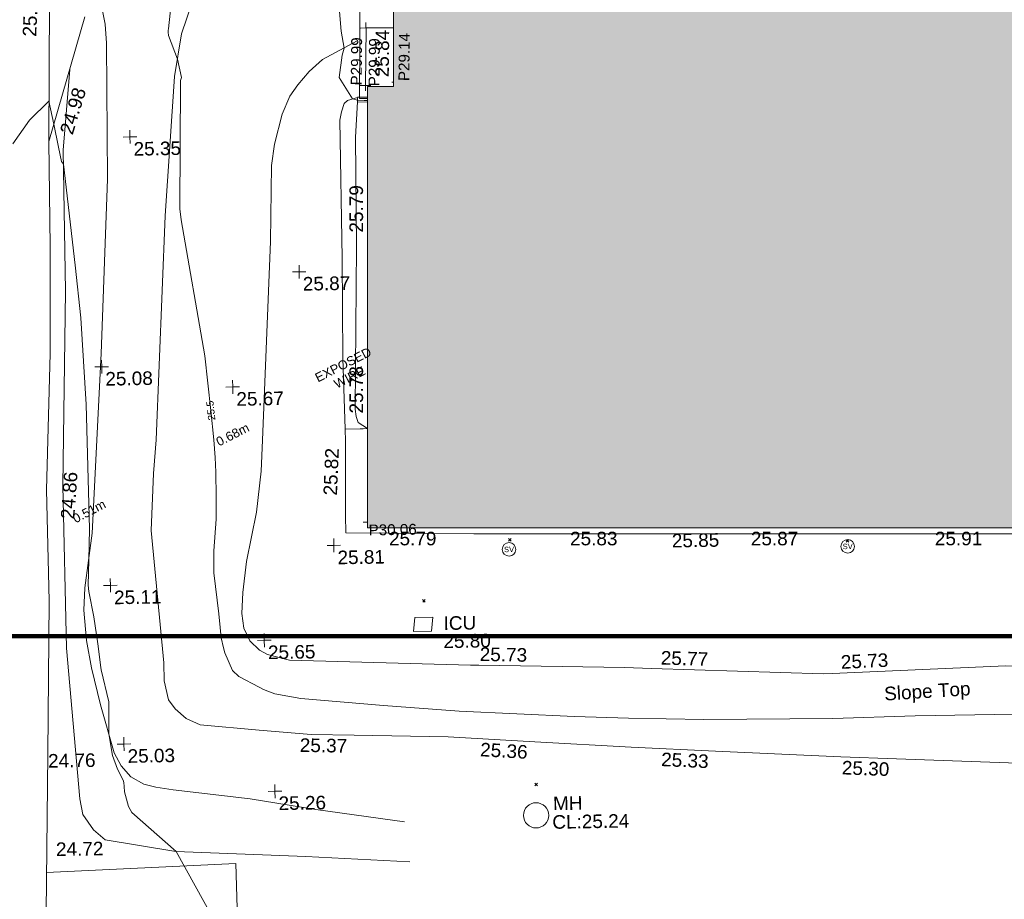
# Model space of a CAD drawing. Header units: millimetres. Extents: x -287732 to 520720, y -88450 to 287754.
# Tile 56 of 256: x -210665 to -183460, y 38364 to 62672. Entities that reach past the tile are written whole.
import ezdxf

# ---------------------------------------------------------------- set-up
doc = ezdxf.new("R2010")
doc.units = ezdxf.units.MM
doc.linetypes.add('IMPORT-UG_ELEC_LV_QLB2 _2_', pattern=[2700, 1500, -300, 0, -250, 150, -300, 0, -200])
doc.linetypes.add('IMPORT-UG_ELEC_STREET LIGHTING_QLB2 _2_', pattern=[2700, 1500, -300, 0, -250, 150, -300, 0, -200])
for name, color, linetype, lineweight, true_color in [('00_TOPO_LEVEL_SPOT', 7, 'Continuous', 9, 0x666666), ('00_TOPO_RAILING', 7, 'Continuous', 9, 0x3f7f4f), ('00_TOPO_SERV_IC', 5, 'Continuous', 9, 0x0000ff), ('00_TOPO_SERV_MH', 7, 'Continuous', 9, 0x666666), ('00_TOPO_SERV_STOP_VALVE', 7, 'Continuous', 9, 0x666666), ('00_TOPO_WALL', 7, 'Continuous', 9, 0x7c00a5), ('00_UAV_BUILDING_OUTLINE', 5, 'Continuous', 9, 0x0000ff), ('00_UAV_FORM_LINES', 7, 'Continuous', 9, 0x666666), ('00_UAV_SLOPE_BOTTOM', 30, 'Continuous', 9, 0xff7f00), ('00_UAV_SLOPE_TOP', 40, 'Continuous', 9, 0xffbf00), ('01_DTM_CONTOUR_MJR', 7, 'Continuous', 9, 0x7f3f00), ('01_DTM_CONTOUR_MNR', 7, 'Continuous', 9, 0xa5a552), ('01_DTM_CONTOUR_MNR_LABELS', 7, 'Continuous', 9, 0xa5a552), ('12333-PUM-2D-U-0001-C01 - Rev2_REVIT IMPORT_dwg', 7, 'Continuous', 9, 0x767676), ('A_RHA_Line', 7, 'Continuous', 9, 0x00a600), ('PUM-ELECTRIC-LV-QLB2', 1, 'IMPORT-UG_ELEC_LV_QLB2 _2_', 9, 0xff0000)]:
    doc.layers.add(name, color=color, linetype=linetype, lineweight=lineweight, true_color=true_color)
for name, color, linetype, lineweight in [('00_TOPO_ROAD_EDGE', 7, 'Continuous', 9), ('00_TOPO_SURFACE', 7, 'Continuous', 9), ('A_RHA_Detail', 7, 'Continuous', 9), ('GEN-TEXT', 7, 'Continuous', 9), ('PARAPET', 7, 'Continuous', 9), ('PARAPET_LVL', 7, 'Continuous', 9)]:
    doc.layers.add(name, color=color, linetype=linetype, lineweight=lineweight)
doc.styles.add('Arial_1', font='arial.ttf', dxfattribs={"height": 250})
doc.styles.add('Arial_3', font='arial.ttf', dxfattribs={"height": 300})
doc.styles.add('Swis721 Lt BT', font='swissl.ttf', dxfattribs={"height": 400})
doc.styles.add('Swis721 Lt BT_1', font='swissl.ttf', dxfattribs={"height": 200})
doc.styles.add('Swis721 Lt BT_2', font='swissl.ttf', dxfattribs={"height": 375})

# ---------------------------------------------------------------- blocks, each defined once
blk = doc.blocks.new('12333-PUM-2D-U-0001-C01 - Rev2_REVIT IMPORT_dwg_MSL_Sluice_Valve_SYM-2077186-Site Location Plan Proposed')
at = {"layer": '00_TOPO_SERV_STOP_VALVE', "color": 254, "true_color": 0xcccccc}
blk.add_circle((0, 0), 500, dxfattribs=at)
at = {"layer": '00_TOPO_SERV_STOP_VALVE', "insert": (0, 199), "char_height": 400, "width": 785.11, "attachment_point": 2, "line_spacing_factor": 1.005062, "style": 'Swis721 Lt BT'}
blk.add_mtext('SV', dxfattribs=at)
blk = doc.blocks.new('12333-PUM-2D-U-0001-C01 - Rev2_REVIT IMPORT_dwg_MM-2077200-Site Location Plan Proposed')
at = {"layer": '00_TOPO_LEVEL_SPOT', "color": 254, "true_color": 0xcccccc, "flags": 128}
for points in [[(0, -500), (0, 0), (-500, 0)], [(500, 0), (0, 0), (0, 500)]]:
    blk.add_lwpolyline(points, dxfattribs=at)
blk = doc.blocks.new('12333-PUM-2D-U-0001-C01 - Rev2_REVIT IMPORT_dwg_MGS62954_T2_Galway_ITM_3d_Rev1-2077680-Site Location Plan Proposed')
at = {"layer": '00_TOPO_RAILING', "color": 254, "true_color": 0xcccccc, "flags": 128}
blk.add_lwpolyline([(533701912, 725626085), (533701912, 725626057), (533701909, 725625932), (533701875, 725624276), (533701808, 725621085), (533701767, 725619421), (533701989, 725619418)], dxfattribs=at)
at = {"layer": '00_TOPO_ROAD_EDGE', "color": 254, "true_color": 0xcccccc, "flags": 128}
blk.add_lwpolyline([(533694225, 725621808), (533693168, 725618384), (533693153, 725615480), (533693098, 725612523), (533692936, 725608756), (533692958, 725605691), (533692848, 725601459), (533692724, 725597087), (533692751, 725593737), (533692655, 725590557), (533692610, 725587266), (533692502, 725583469), (533692438, 725579837), (533692358, 725575708), (533692253, 725570773), (533692151, 725567187), (533692111, 725563786), (533692044, 725559131), (533691967, 725556092), (533691943, 725551251), (533691846, 725547465), (533691742, 725541932), (533691659, 725538147), (533691539, 725536410)], dxfattribs=at)
at = {"layer": '00_TOPO_SERV_IC', "color": 254, "true_color": 0xcccccc}
for p, q in [((533703009, 725604670), (533703047, 725605051)), ((533703543, 725605051), (533703047, 725605051)), ((533703505, 725604670), (533703543, 725605051)), ((533703009, 725604670), (533703505, 725604670))]:
    blk.add_line(p, q, dxfattribs=at)
at = {"layer": '00_TOPO_SERV_MH', "color": 254, "true_color": 0xcccccc}
blk.add_circle((533706303, 725599527), 349, dxfattribs=at)
at = {"layer": '00_TOPO_SURFACE', "color": 254, "true_color": 0xcccccc, "flags": 128}
for points in [[(533693168, 725618384), (533693250, 725622310)], [(533692755, 725598181), (533697987, 725598338), (533698068, 725591524), (533697737, 725583034), (533697720, 725578526), (533697312, 725570205), (533697228, 725563365), (533697242, 725557555), (533697051, 725551686), (533696925, 725545090), (533697054, 725540368), (533697026, 725537415), (533696202, 725537110), (533695046, 725537092), (533693527, 725537202), (533692157, 725537503), (533691635, 725537800)]]:
    blk.add_lwpolyline(points, dxfattribs=at)
at = {"layer": '00_TOPO_WALL', "color": 254, "true_color": 0xcccccc, "flags": 128}
blk.add_lwpolyline([(533701830, 725610294), (533701712, 725610293), (533701632, 725610293), (533701219, 725610293), (533701217, 725609956), (533701185, 725607903), (533701181, 725607424), (533704721, 725607340), (533710186, 725607242), (533719216, 725607085), (533722361, 725607028), (533722356, 725607196)], dxfattribs=at)
at = {"layer": '00_UAV_FORM_LINES', "color": 254, "true_color": 0xcccccc, "flags": 128}
for points in [[(533696882, 725621295), (533697476, 725622945), (533697928, 725623607), (533698749, 725624619), (533699162, 725625486), (533699391, 725626084), (533699553, 725626974), (533700054, 725630641), (533700375, 725634358), (533700555, 725636643)], [(533694267, 725622852), (533694629, 725622231), (533694722, 725621923), (533694776, 725621593), (533694805, 725621070), (533694766, 725617317), (533694513, 725612500), (533694178, 725607542), (533693948, 725606034), (533693909, 725605413), (533693967, 725604573), (533694088, 725603814), (533694327, 725602788), (533694676, 725601461), (533694869, 725601095), (533695122, 725600784), (533695479, 725600575), (533695816, 725600485), (533696289, 725600412), (533698416, 725600118), (533700225, 725599794), (533702662, 725599413)], [(533698693, 725602011), (533697067, 725602189), (533696687, 725602375), (533696380, 725602645), (533696207, 725602897), (533696090, 725603421), (533696095, 725603919), (533695808, 725607580), (533695895, 725609157), (533695989, 725610089), (533696342, 725616271), (533696675, 725620121), (533696882, 725621295)], [(533699570, 725603936), (533698958, 725604097), (533698739, 725604223), (533698484, 725604483), (533698317, 725604839), (533698274, 725605242), (533698310, 725605827), (533698425, 725606682), (533698725, 725608038), (533698877, 725609166), (533698928, 725610029), (533699245, 725615507), (533699303, 725617615), (533699403, 725618203), (533699631, 725619021), (533699848, 725619518), (533700073, 725619831), (533700389, 725620186), (533700766, 725620511), (533701736, 725621016)], [(533702790, 725598304), (533699926, 725598501), (533696338, 725598705), (533694388, 725599062), (533694067, 725599338), (533693785, 725599770), (533693709, 725600201), (533693411, 725604375), (533693388, 725608871), (533693554, 725614236), (533693559, 725618138), (533693778, 725620358)], [(533701715, 725619449), (533701441, 725619374), (533701343, 725619285), (533701265, 725619059), (533701218, 725618829), (533701218, 725615017), (533701186, 725612257), (533701219, 725610293)], [(533701830, 725610294), (533701575, 725610464), (533701528, 725610636), (533701499, 725610837), (533701615, 725615334), (533701643, 725618354), (533701710, 725619331)]]:
    blk.add_lwpolyline(points, dxfattribs=at)
at = {"layer": '00_UAV_SLOPE_BOTTOM', "color": 254, "true_color": 0xcccccc, "flags": 128}
for points in [[(533701987, 725619318), (533701710, 725619331), (533701715, 725619449)], [(533750105, 725599496), (533746244, 725599494), (533745514, 725599494), (533742178, 725599661), (533741251, 725599719), (533738790, 725599873), (533736257, 725599946), (533733499, 725600025), (533731260, 725600087), (533728905, 725600153), (533726271, 725600375), (533725542, 725600437), (533721279, 725600648), (533720929, 725600666), (533716286, 725600916), (533714748, 725600999), (533711295, 725601218), (533708960, 725601366), (533706307, 725601562), (533703909, 725601739), (533701315, 725601828), (533700129, 725601869), (533698693, 725602011)]]:
    blk.add_lwpolyline(points, dxfattribs=at)
at = {"layer": '00_UAV_SLOPE_TOP', "color": 254, "true_color": 0xcccccc}
blk.add_line((533701719, 725619457), (533701989, 725619452), dxfattribs=at)
at = {"layer": '00_UAV_SLOPE_TOP', "color": 254, "true_color": 0xcccccc, "flags": 128}
blk.add_lwpolyline([(533699570, 725603936), (533704564, 725603711), (533704791, 725603701), (533708815, 725603566), (533709560, 725603529), (533714314, 725603295), (533714554, 725603301), (533719357, 725603432), (533719552, 725603422), (533722312, 725603279), (533724548, 725603251), (533725396, 725603241), (533726704, 725603351), (533728327, 725603477), (533729537, 725603451), (533731316, 725603414)], dxfattribs=at)
at = {"layer": '01_DTM_CONTOUR_MJR', "color": 254, "true_color": 0xcccccc, "flags": 128}
blk.add_lwpolyline([(533697358, 725596791), (533696340, 725598700), (533695140, 725599804), (533695047, 725599970), (533694947, 725600372), (533694934, 725600525), (533694930, 725600636), (533694917, 725600696), (533694762, 725601008), (533694626, 725601389), (533694540, 725601990), (533694557, 725602803), (533694552, 725602870), (533694363, 725603757), (533694353, 725603824), (533694275, 725604477), (533694181, 725605225), (533694056, 725605926), (533694041, 725606106), (533694070, 725606790), (533694106, 725607664), (533694076, 725611094), (533693963, 725613491), (533693833, 725614955), (533693560, 725617750), (533693511, 725617825), (533693428, 725618221), (533693318, 725618860), (533693190, 725619500), (533692644, 725618977), (533692171, 725618335)], dxfattribs=at)
at = {"layer": '01_DTM_CONTOUR_MNR', "color": 254, "true_color": 0xcccccc, "flags": 128}
for points in [[(533720119, 725602096), (533716823, 725602093), (533714547, 725602058), (533710981, 725602095), (533708905, 725602170), (533707409, 725602237), (533704224, 725602440), (533702138, 725602638), (533699860, 725602869), (533699146, 725603009), (533698836, 725603137), (533698717, 725603202), (533698156, 725603510), (533697986, 725603678), (533697785, 725604172), (533697751, 725604308), (533697692, 725604580), (533697662, 725604870), (533697633, 725605245), (533697515, 725606387), (533697529, 725606990), (533697607, 725607863), (533697623, 725608478), (533697621, 725609166), (533697611, 725609574), (533697585, 725610057), (533697511, 725610868), (533697372, 725612388), (533696782, 725616155), (533696757, 725616459), (533696836, 725619970), (533696839, 725620008), (533696856, 725620054), (533696859, 725620086), (533696760, 725620590), (533696527, 725621252), (533696513, 725621342), (533696518, 725621396), (533696524, 725621439), (533696692, 725622744)], [(533701988, 725619363), (533701903, 725619365), (533701714, 725619376), (533701574, 725619413), (533701219, 725620014), (533701309, 725620628), (533701370, 725620820), (533701300, 725621289), (533701241, 725622171), (533701269, 725622378), (533701770, 725624440), (533701707, 725626042), (533701708, 725626089), (533701714, 725626138), (533701870, 725626620), (533703120, 725626400)]]:
    blk.add_lwpolyline(points, dxfattribs=at)
at = {"xscale": 0.375, "yscale": 0.375, "zscale": 0.375}
for name, p in [('12333-PUM-2D-U-0001-C01 - Rev2_REVIT IMPORT_dwg_MM-2077200-Site Location Plan Proposed', (533695410, 725618470)), ('12333-PUM-2D-U-0001-C01 - Rev2_REVIT IMPORT_dwg_MM-2077200-Site Location Plan Proposed', (533700020, 725614660)), ('12333-PUM-2D-U-0001-C01 - Rev2_REVIT IMPORT_dwg_MM-2077200-Site Location Plan Proposed', (533694520, 725612130)), ('12333-PUM-2D-U-0001-C01 - Rev2_REVIT IMPORT_dwg_MM-2077200-Site Location Plan Proposed', (533698130, 725611510)), ('12333-PUM-2D-U-0001-C01 - Rev2_REVIT IMPORT_dwg_MM-2077200-Site Location Plan Proposed', (533700847, 725607083)), ('12333-PUM-2D-U-0001-C01 - Rev2_REVIT IMPORT_dwg_MSL_Sluice_Valve_SYM-2077186-Site Location Plan Proposed', (533705685, 725606889)), ('12333-PUM-2D-U-0001-C01 - Rev2_REVIT IMPORT_dwg_MSL_Sluice_Valve_SYM-2077186-Site Location Plan Proposed', (533715042, 725606809)), ('12333-PUM-2D-U-0001-C01 - Rev2_REVIT IMPORT_dwg_MM-2077200-Site Location Plan Proposed', (533694655, 725606085)), ('12333-PUM-2D-U-0001-C01 - Rev2_REVIT IMPORT_dwg_MM-2077200-Site Location Plan Proposed', (533698880, 725604495)), ('12333-PUM-2D-U-0001-C01 - Rev2_REVIT IMPORT_dwg_MM-2077200-Site Location Plan Proposed', (533694952, 725601696)), ('12333-PUM-2D-U-0001-C01 - Rev2_REVIT IMPORT_dwg_MM-2077200-Site Location Plan Proposed', (533699100, 725600319))]:
    blk.add_blockref(name, p, dxfattribs=at)
at = {"layer": '00_TOPO_LEVEL_SPOT', "char_height": 375, "width": 1495.9, "attachment_point": 1, "line_spacing_factor": 1.005062, "style": 'Swis721 Lt BT_2'}
for s, insert in [('25.35', (533695505, 725618323)), ('25.87', (533700115, 725614513)), ('25.08', (533694615, 725611983)), ('25.67', (533698225, 725611363)), ('25.81', (533700942, 725606935)), ('25.11', (533694750, 725605938)), ('25.65', (533698975, 725604347)), ('25.03', (533695047, 725601549)), ('25.26', (533699195, 725600172))]:
    blk.add_mtext(s, dxfattribs=dict(at, insert=insert))
at = {"layer": '00_TOPO_ROAD_EDGE', "color": 251, "true_color": 0x666666, "char_height": 375, "width": 1495.9, "attachment_point": 1, "line_spacing_factor": 1.005062, "style": 'Swis721 Lt BT_2'}
for s, insert, rotation in [('24.98', (533693469, 725618648), 72.1985), ('24.86', (533693313, 725607955), 84.9333)]:
    blk.add_mtext(s, dxfattribs=dict(at, insert=insert, rotation=rotation))
at = {"layer": '00_TOPO_ROAD_EDGE', "color": 251, "true_color": 0x666666, "insert": (533692848, 725601455), "char_height": 375, "width": 1495.9, "attachment_point": 1, "line_spacing_factor": 1.005062, "style": 'Swis721 Lt BT_2'}
blk.add_mtext('24.76', dxfattribs=at)
at = {"layer": '00_TOPO_SERV_IC', "color": 251, "true_color": 0x666666, "char_height": 375, "attachment_point": 1, "line_spacing_factor": 1.005062, "style": 'Swis721 Lt BT_2'}
for s, insert, width in [('ICU', (533703840, 725605068), 1021.01), ('25.80', (533703826, 725604568), 1495.9)]:
    blk.add_mtext(s, dxfattribs=dict(at, insert=insert, width=width))
at = {"layer": '00_TOPO_SERV_MH', "char_height": 375, "attachment_point": 1, "line_spacing_factor": 1.005062, "style": 'Swis721 Lt BT_2'}
for s, insert, width in [('MH', (533706776, 725600037), 949.78), ('CL:25.24', (533706748, 725599522), 2440.93)]:
    blk.add_mtext(s, dxfattribs=dict(at, insert=insert, width=width))
at = {"layer": '00_TOPO_SURFACE', "color": 251, "true_color": 0x666666, "insert": (533692493, 725621301), "char_height": 375, "width": 1495.9, "attachment_point": 1, "rotation": 86.4215, "line_spacing_factor": 1.005062, "style": 'Swis721 Lt BT_2'}
blk.add_mtext('25.05', dxfattribs=at)
at = {"layer": '00_TOPO_SURFACE', "color": 251, "true_color": 0x666666, "insert": (533693023, 725599009), "char_height": 375, "width": 1495.9, "attachment_point": 1, "line_spacing_factor": 1.005062, "style": 'Swis721 Lt BT_2'}
blk.add_mtext('24.72', dxfattribs=at)
at = {"layer": '00_TOPO_WALL', "color": 251, "true_color": 0x666666, "insert": (533700581, 725608477), "char_height": 375, "width": 1495.9, "attachment_point": 1, "rotation": 86.5643, "line_spacing_factor": 1.005062, "style": 'Swis721 Lt BT_2'}
blk.add_mtext('25.82', dxfattribs=at)
at = {"layer": '00_TOPO_WALL', "color": 251, "true_color": 0x666666, "insert": (533710186, 725607238), "char_height": 375, "width": 1495.9, "attachment_point": 1, "line_spacing_factor": 1.005062, "style": 'Swis721 Lt BT_2'}
blk.add_mtext('25.85', dxfattribs=at)
at = {"layer": '00_UAV_BUILDING_OUTLINE', "color": 251, "true_color": 0x666666, "char_height": 375, "width": 1495.9, "attachment_point": 1, "line_spacing_factor": 1.005062, "style": 'Swis721 Lt BT_2'}
for s, insert, rotation in [('25.84', (533702215, 725620001), 88.5012), ('25.79', (533701429, 725615720), 89.0054), ('25.78', (533701342, 725610721), 89.0054), ('25.79', (533702377, 725607434), 359.0054), ('25.83', (533707378, 725607347), 359.0054), ('25.87', (533712373, 725607260), 359.0054), ('25.91', (533717456, 725607172), 359.0054)]:
    blk.add_mtext(s, dxfattribs=dict(at, insert=insert, rotation=rotation))
at = {"layer": '00_UAV_SLOPE_BOTTOM', "color": 251, "true_color": 0x666666, "char_height": 375, "width": 1495.9, "attachment_point": 1, "line_spacing_factor": 1.005062, "style": 'Swis721 Lt BT_2'}
for s, insert, rotation in [('25.37', (533699816, 725601771), 358.0303), ('25.36', (533704806, 725601563), 355.7766), ('25.33', (533709799, 725601204), 356.3719), ('25.30', (533714785, 725600888), 356.9162)]:
    blk.add_mtext(s, dxfattribs=dict(at, insert=insert, rotation=rotation))
at = {"layer": '00_UAV_SLOPE_TOP', "color": 251, "true_color": 0x666666, "char_height": 375, "attachment_point": 1, "line_spacing_factor": 1.005062, "style": 'Swis721 Lt BT_2'}
for s, insert, width, rotation in [('25.73', (533704831, 725604197), 1495.9, 357.9295), ('25.77', (533709834, 725604011), 1495.9, 357.1786), ('25.73', (533714791, 725603803), 1495.9, 1.5561), ('Slope Top', (533715970, 725602905), 2763.86, 2.5957)]:
    blk.add_mtext(s, dxfattribs=dict(at, insert=insert, width=width, rotation=rotation))
at = {"layer": '01_DTM_CONTOUR_MNR_LABELS', "color": 251, "true_color": 0x666666, "insert": (533697412, 725610859), "char_height": 200, "width": 620.51, "attachment_point": 2, "rotation": 95.2063, "line_spacing_factor": 1.005062, "style": 'Swis721 Lt BT_1'}
blk.add_mtext('25.5', dxfattribs=at)
blk = doc.blocks.new('12333-PUM-2D-U-0001-C01 - Rev2_REVIT IMPORT_dwg_SPOT-V213-Site Location Plan Proposed')
at = {"layer": 'PARAPET_LVL', "color": 253, "true_color": 0xaaaaaa}
for p, q in [((-500, 0), (500, 0)), ((0, 500), (0, -500))]:
    blk.add_line(p, q, dxfattribs=at)
blk = doc.blocks.new('12333-PUM-2D-U-0001-C01 - Rev2_REVIT IMPORT_dwg_SPOT-V218-Site Location Plan Proposed')
at = {"layer": 'PARAPET_LVL', "color": 253, "true_color": 0xaaaaaa}
blk.add_line((-500, 0), (-362, 0), dxfattribs=at)
blk = doc.blocks.new('12333-PUM-2D-U-0001-C01 - Rev2_REVIT IMPORT_dwg_SPOT-V219-Site Location Plan Proposed')
at = {"layer": 'PARAPET_LVL', "color": 253, "true_color": 0xaaaaaa}
blk.add_line((-500, 0), (-98, 0), dxfattribs=at)
blk = doc.blocks.new('12333-PUM-2D-U-0001-C01 - Rev2_REVIT IMPORT_dwg-1620468-Site Location Plan Proposed')
at = {"layer": 'GEN-TEXT', "color": 253, "true_color": 0xaaaaaa}
for p, q in [((64595, -8736), (64666, -8665)), ((64666, -8736), (64595, -8665)), ((73922, -8930), (73993, -8859)), ((73993, -8930), (73922, -8859)), ((62194, -10383), (62265, -10312)), ((62265, -10383), (62194, -10312)), ((65203, -15508), (65274, -15437)), ((65274, -15508), (65203, -15437))]:
    blk.add_line(p, q, dxfattribs=at)
at = {"layer": 'PARAPET', "color": 253, "true_color": 0xaaaaaa, "flags": 128}
blk.add_lwpolyline([(60861, 3924), (60906, 5511), (61661, 5498)], dxfattribs=at)
blk.add_blockref('12333-PUM-2D-U-0001-C01 - Rev2_REVIT IMPORT_dwg_MGS62954_T2_Galway_ITM_3d_Rev1-2077680-Site Location Plan Proposed', (-533641080, -725615854))
at = {"xscale": 0.3, "yscale": 0.3, "zscale": 0.3}
for name, p in [('12333-PUM-2D-U-0001-C01 - Rev2_REVIT IMPORT_dwg_SPOT-V213-Site Location Plan Proposed', (60906, 5511)), ('12333-PUM-2D-U-0001-C01 - Rev2_REVIT IMPORT_dwg_SPOT-V213-Site Location Plan Proposed', (60861, 3924)), ('12333-PUM-2D-U-0001-C01 - Rev2_REVIT IMPORT_dwg_SPOT-V218-Site Location Plan Proposed', (61743, 4003)), ('12333-PUM-2D-U-0001-C01 - Rev2_REVIT IMPORT_dwg_SPOT-V219-Site Location Plan Proposed', (60735, -8142))]:
    blk.add_blockref(name, p, dxfattribs=at)
at = {"layer": 'PARAPET_LVL', "char_height": 300, "width": 1590.34, "attachment_point": 1, "rotation": 88.3865, "line_spacing_factor": 0.941778, "style": 'Arial_3'}
for s, insert in [('P29.99', (60455, 3933)), ('P29.14', (61775, 4030)), ('P29.99', (60946, 3900))]:
    blk.add_mtext(s, dxfattribs=dict(at, insert=insert))
at = {"layer": 'PARAPET_LVL', "insert": (60735, -8213), "char_height": 300, "width": 1590.34, "attachment_point": 1, "line_spacing_factor": 0.941778, "style": 'Arial_3'}
blk.add_mtext('P30.06', dxfattribs=at)
at = {"layer": 'PUM-ELECTRIC-LV-QLB2', "char_height": 250, "attachment_point": 2, "line_spacing_factor": 0.941778, "style": 'Arial_1'}
for s, insert, width, rotation in [('EXPOSED\\PWIRE', (60056, -3668), 2017.04, 25.8656), ('0.68m', (56969, -5547), 1160.03, 25.8656), ('0.51m', (52966, -7597), 1160.03, 26.6841)]:
    blk.add_mtext(s, dxfattribs=dict(at, insert=insert, width=width, rotation=rotation))

msp = doc.modelspace()

# ---------------------------------------------------------------- hatches: boundary and pattern name
at = {"layer": 'A_RHA_Detail', "true_color": 0xc0c0c0}
h = msp.add_hatch(color=9, dxfattribs=at)
h.paths.add_polyline_path([(-80881, -68503), (-80401, -68483), (-80401, -62985), (-24475, -63009), (-24456, -50840), (-36623, -50832), (-36623, -44229), (-50959, -44218), (-50959, -42574), (-54564, -42571), (-54566, -45054), (-92409, -45027), (-92412, -49202), (-100062, -49202), (-100052, -64853), (-86121, -64853), (-86092, -62958), (-84861, -62958), (-84855, -68240), (-80871, -68240)])
h.paths.add_polyline_path([(-137239, -68462), (-132720, -68433), (-132847, -62850), (-130455, -62917), (-130498, -61356), (-117581, -61423), (-117492, -49184), (-125137, -49178), (-125134, -45033), (-163007, -45006), (-163007, -44090), (-163124, -44090), (-163123, -42384), (-166564, -42384), (-166565, -44044), (-193158, -44025), (-193195, -62864), (-137270, -62917), (-137254, -65680)])
h.paths.add_polyline_path([(120311, -32334), (120312, -31611), (133451, -31638), (133469, -19718), (121296, -19692), (121320, -8191), (112277, -8172), (112263, -14811), (78286, -14740), (78293, -8167), (75242, -8161), (69356, -8153), (69354, -9157), (68373, -9155), (68373, -13706), (69334, -13708), (69325, -16250), (66623, -16250), (66620, -17995), (65989, -17995), (65985, -19731), (57152, -19712), (57127, -31560), (70278, -31587), (70278, -32272), (78264, -32285), (78267, -31020), (112336, -31091), (112336, -32318), (119781, -32333)])
h.paths.add_polyline_path([(7504, -1791), (15482, -674), (15484, 148), (56188, 206), (56156, 14338), (18017, 14236), (17968, 34313), (21727, 34324), (21709, 40608), (18010, 40608), (17996, 45484), (9770, 45421), (3966, 45447), (3985, 14177), (1023, 14177), (-277, 14191), (-232, 5968), (-226, 194), (553, 183), (7478, 143), (7489, -674)])
h.paths.add_polyline_path([(77756, 53), (77730, 1700), (94464, 1660), (94606, 17991), (88810, 18015), (88800, 14437), (69414, 14458), (69377, 100), (75242, 67)])
h.paths.add_polyline_path([(61252, 46454), (105775, 46473), (105768, 61853), (92285, 61853), (92309, 65784), (96107, 65768), (96060, 75209), (101085, 75072), (104988, 74765), (108404, 74364), (112009, 73787), (115645, 73050), (116891, 72762), (120209, 71893), (120865, 71704), (124136, 70670), (127436, 69481), (127820, 69395), (128274, 69332), (128732, 69307), (129190, 69320), (129645, 69372), (130095, 69461), (130535, 69588), (130963, 69751), (131376, 69950), (131771, 70182), (132163, 70461), (132496, 70742), (132821, 71065), (133117, 71414), (133384, 71787), (133617, 72179), (133817, 72591), (133983, 73018), (134112, 73458), (134204, 73907), (134258, 74362), (134273, 74820), (134251, 75277), (134190, 75731), (134091, 76179), (133955, 76617), (133783, 77041), (133576, 77450), (133336, 77840), (133064, 78209), (132762, 78554), (132432, 78872), (132077, 79161), (131698, 79420), (131300, 79646), (131094, 79746), (132146, 83110), (122788, 86283), (121604, 82800), (117096, 83871), (116842, 83526), (116121, 91222), (110238, 91274), (110194, 90435), (104988, 90486), (104973, 94310), (103746, 94310), (103840, 122852), (96365, 122932), (96350, 123952), (104556, 123902), (104607, 120249), (125503, 120134), (125662, 137657), (114480, 137699), (114382, 129150), (104644, 129188), (104578, 126217), (101184, 126159), (101265, 135959), (89967, 135989), (89928, 125824), (93631, 125841), (93581, 122932), (88697, 122905), (88679, 95739), (86378, 95739), (86378, 96178), (83280, 96201), (83274, 95736), (70170, 95733), (70166, 96272), (66675, 96257), (66655, 95756), (65785, 95756), (65888, 117471), (53473, 117488), (53434, 98570), (40649, 98570), (40610, 94406), (38854, 94410), (38849, 89464), (40612, 89518), (40665, 86258), (38372, 86306), (38370, 76901), (50938, 76944), (50923, 74599), (56485, 74589), (56485, 75195), (92465, 75233), (92646, 71767), (89811, 69363), (85313, 69361), (85313, 66907), (75210, 66903), (75210, 63816), (70819, 63816), (70819, 64253), (69457, 64253), (69456, 66902), (61303, 66899), (61305, 63970), (70500, 63970), (70500, 61853), (61246, 61849), (61252, 46656)])
h.paths.add_polyline_path([(-17153, 48569), (-17153, 60770), (-29363, 60775), (-29363, 67399), (-43507, 67405), (-43489, 69093), (-45766, 69109), (-45794, 67405), (-47272, 67404), (-47272, 66455), (-86005, 66469), (-86007, 60522), (-92663, 60522), (-92665, 50184), (-79752, 50180), (-79752, 48591), (-17158, 48569)])
h.paths.add_polyline_path([(-201056, 48629), (-138378, 48635), (-138378, 50133), (-125468, 50134), (-125469, 60566), (-132187, 60566), (-132187, 66533), (-170643, 66806), (-170643, 67739), (-200340, 67489), (-200349, 60828), (-201058, 60828), (-201057, 51102)])
h.paths.add_polyline_path([(-240052, 54769), (-239444, 54811), (-239187, 54842), (-238765, 54941), (-238382, 55122), (-237990, 55355), (-237269, 55936), (-237032, 56226), (-236793, 56569), (-236555, 57004), (-236433, 57267), (-236300, 57753), (-236251, 58017), (-236236, 58516), (-236233, 58988), (-236214, 59823), (-236364, 59821), (-236634, 60698), (-236392, 61432), (-236225, 61435), (-236202, 62638), (-232564, 62639), (-232564, 63049), (-232732, 63049), (-232860, 63458), (-232732, 63914), (-232561, 63914), (-232515, 70598), (-240629, 70599), (-240630, 72351), (-246413, 72347), (-246413, 70616), (-254450, 70619), (-254455, 70754), (-254470, 73192), (-263883, 73268), (-263902, 68261), (-263715, 68260), (-263553, 67820), (-263719, 67392), (-263914, 67392), (-263957, 58634), (-260181, 58611), (-260192, 56354), (-257185, 56339), (-257213, 57093), (-257339, 57093), (-257471, 57532), (-257339, 58062), (-257203, 58064), (-257174, 58599), (-256478, 58575), (-256478, 58789), (-256013, 58912), (-255397, 58781), (-255397, 58596), (-243810, 58586), (-243805, 58352), (-243741, 57885), (-243619, 57422), (-243424, 56944), (-243247, 56608), (-243003, 56250), (-242732, 55933), (-242372, 55603), (-242141, 55425), (-241805, 55217), (-241529, 55077), (-241101, 54917), (-240836, 54841), (-240453, 54789), (-240219, 54777)])
h.paths.add_polyline_path([(40277, 59895), (40329, 69197), (36589, 69218), (36619, 74674), (32264, 74687), (32233, 69156), (11917, 69270), (11967, 78219), (29088, 78123), (29143, 88141), (15719, 88216), (15733, 90590), (4594, 90652), (4525, 78265), (10097, 78234), (10077, 74773), (4548, 74804), (4466, 60107), (19126, 60025), (19140, 62528), (31739, 62457), (31725, 59943), (38370, 59906)])
h.paths.add_polyline_path([(-246083, 72334), (-246083, 72334), (-246208, 72334)])
h.paths.add_polyline_path([(-114575, 112178), (-114575, 112178), (-114707, 115802)])
h.paths.add_polyline_path([(-154700, 101760), (-114382, 101776), (-114382, 106927), (-113756, 106927), (-113758, 111847), (-114432, 111847), (-114432, 112178), (-114575, 112178), (-114579, 121707), (-123057, 121707), (-123069, 156453), (-119381, 156454), (-119381, 160166), (-115501, 160167), (-115503, 166207), (-132412, 166600), (-132412, 166666), (-135275, 166665), (-135275, 166628), (-135911, 166628), (-135911, 166352), (-152521, 166346), (-152518, 159143), (-150699, 159118), (-150759, 122561), (-151059, 122561), (-151061, 121302), (-154138, 121373), (-154138, 121865), (-154704, 121867), (-154689, 119352), (-154746, 119352), (-154746, 118722), (-160794, 118749), (-160794, 119411), (-163852, 119422), (-163855, 118762), (-167569, 118779), (-166635, 124395), (-166930, 124500), (-167569, 124708), (-168028, 124841), (-168631, 124991), (-169238, 125117), (-169850, 125220), (-170466, 125298), (-171089, 125352), (-171704, 125381), (-172325, 125386), (-172782, 125375), (-173402, 125337), (-174110, 125263), (-174634, 125190), (-175245, 125081), (-176047, 124896), (-176665, 124725), (-177045, 124609), (-177632, 124405), (-176665, 118819), (-177559, 118822), (-177662, 125263), (-176365, 126543), (-159462, 126320), (-157058, 128609), (-157061, 136153), (-158639, 137740), (-159352, 137740), (-161634, 140201), (-168728, 140257), (-171035, 137943), (-174184, 137943), (-176460, 140292), (-177342, 140292), (-177342, 140358), (-183429, 140356), (-185922, 137917), (-185922, 131757), (-186907, 131757), (-187725, 130810), (-187724, 127376), (-186481, 126305), (-186479, 122327), (-185176, 121059), (-180304, 121059), (-180304, 118802), (-193555, 118802), (-193555, 133118), (-192594, 133118), (-192594, 134201), (-192225, 134201), (-192226, 136615), (-192595, 136615), (-192595, 137734), (-193589, 137734), (-193589, 147475), (-193163, 147493), (-192766, 147531), (-192360, 147590), (-192200, 147617), (-191883, 147683), (-191569, 147762), (-191258, 147853), (-190829, 148002), (-190648, 148071), (-190350, 148198), (-190057, 148336), (-189770, 148486), (-189405, 148698), (-189133, 148873), (-188868, 149059), (-188610, 149255), (-188355, 149465), (-188080, 149714), (-187885, 149902), (-187546, 150266), (-187446, 150378), (-187241, 150629), (-187046, 150888), (-186862, 151154), (-186546, 151670), (-186524, 151707), (-163675, 151670), (-163688, 148134), (-157304, 148136), (-157304, 155760), (-157557, 155765), (-157556, 166678), (-187009, 166700), (-187013, 162054), (-188707, 162045), (-188706, 155022), (-188738, 154651), (-188799, 154283), (-188857, 154035), (-188966, 153679), (-189103, 153333), (-189266, 152998), (-189455, 152677), (-189645, 152421), (-189917, 152104), (-190213, 151809), (-190531, 151539), (-190869, 151294), (-191225, 151076), (-191598, 150887), (-192093, 150683), (-192519, 150562), (-192904, 150482), (-193187, 150441), (-193594, 150407), (-193595, 151460), (-205369, 151455), (-205354, 113350), (-207187, 113349), (-207184, 105991), (-205313, 105991), (-205311, 101770), (-175489, 101781), (-175489, 110890), (-154703, 110898), (-154700, 102692)])
h.paths.add_polyline_path([(193736, 113048), (208865, 114991), (208976, 114127), (216448, 115086), (216039, 118272), (232649, 120405), (233426, 114352), (240632, 115278), (239855, 121330), (256407, 123456), (257092, 118089), (264572, 119041), (261878, 138525), (259179, 138222), (259197, 137439), (254686, 136897), (255413, 131315), (240853, 129522), (239771, 137919), (240650, 138010), (240062, 142777), (239166, 142685), (237631, 151018), (266173, 154561), (271297, 142612), (276532, 144861), (274942, 148528), (302075, 160135), (300216, 164320), (301528, 164907), (300405, 167478), (299017, 166946), (295627, 174519), (294333, 177537), (287289, 174519), (289428, 169661), (272957, 162557), (271943, 164897), (267016, 162764), (268502, 159357), (265200, 157946), (226856, 153147), (227510, 148852), (228281, 141179), (227302, 141050), (227895, 136433), (228749, 136524), (229602, 128024), (217691, 126494), (217642, 126874), (215139, 126553), (215195, 126113), (215016, 126090), (214841, 127450), (192259, 124549), (193486, 114991)])
h.paths.add_polyline_path([(-78076, 117606), (-78076, 117610), (-78070, 129486), (-74723, 129478), (-74723, 125436), (-48016, 125380), (-47997, 135873), (-61198, 135902), (-74715, 135924), (-74724, 131865), (-78070, 131873), (-78063, 149550), (-58292, 149542), (-58292, 148946), (-37708, 148938), (-37703, 159740), (-44148, 159743), (-44148, 162961), (-49830, 162961), (-49831, 160632), (-78494, 160644), (-78494, 161615), (-78739, 161615), (-78692, 168188), (-90845, 168127), (-90963, 152687), (-89065, 152686), (-89080, 117610), (-78375, 117606)])
h.paths.add_polyline_path([(69255, 129236), (69260, 136168), (86068, 136131), (86009, 164703), (58790, 164724), (58790, 170119), (54460, 170122), (54457, 166153), (47042, 166159), (47041, 164669), (39173, 164675), (39173, 164079), (17015, 164095), (17002, 147267), (12660, 147267), (12654, 139138), (17031, 139135), (17025, 129935), (39191, 129919), (39191, 129258), (69014, 129236)])
h.paths.add_polyline_path([(39266, 139468), (33051, 139484), (33088, 153428), (39278, 153412), (39278, 152830), (43058, 152820), (43025, 140093), (39267, 140093)])
h.paths.add_polyline_path([(1980, 189123), (18699, 189180), (18678, 195254), (24349, 195273), (24335, 199551), (28830, 199566), (28798, 208816), (24335, 208806), (24334, 209113), (16812, 209088), (16807, 208844), (6772, 208809), (6797, 201489), (-8471, 201437), (-8471, 200429), (-11856, 200418), (-11824, 190892), (-7615, 190907), (-7615, 190171), (-4609, 190169), (-4608, 190917), (1973, 190939), (1977, 189837)])
h.paths.add_polyline_path([(-20506, 190640), (-20122, 206347), (-41550, 207015), (-41462, 210450), (-31391, 210152), (-31079, 223863), (-44305, 224231), (-44491, 211866), (-47510, 211943), (-47723, 203659), (-47076, 203635), (-47175, 199532), (-46801, 199520), (-46874, 195479), (-44600, 195425), (-44686, 192243), (-38074, 192136), (-38104, 191127), (-21538, 190669)])
h.paths.add_polyline_path([(16801, 195962), (9657, 196015), (9644, 199514), (11632, 199486), (11632, 203322), (16807, 203391), (16801, 195984)])
h.paths.add_polyline_path([(122085, 200536), (122088, 206386), (125211, 206386), (125211, 206646), (126203, 206646), (126203, 207041), (130401, 206979), (130444, 209883), (126203, 209946), (126203, 214624), (127365, 214624), (127365, 225380), (126160, 225380), (126207, 241475), (119483, 241496), (119479, 246182), (109944, 246175), (109953, 233033), (115001, 233033), (115000, 208653), (112026, 208653), (112024, 200539), (122025, 200536)])
h.paths.add_polyline_path([(30087, 200987), (38031, 201029), (38031, 202923), (38110, 202923), (38067, 208828), (38013, 208828), (38012, 209013), (30045, 208970), (30077, 202923)])
h.paths.add_polyline_path([(195986, 205662), (202897, 206052), (202677, 209946), (195766, 209555)])
h.paths.add_polyline_path([(-91652, 206393), (-79454, 206433), (-79629, 238246), (-68904, 238215), (-68919, 246313), (-68919, 246314), (-68757, 246313), (-68755, 246639), (-79620, 246651), (-79607, 247344), (-82155, 247318), (-82155, 247488), (-91641, 247473), (-91639, 246846), (-131470, 246641), (-131470, 250160), (-142857, 250177), (-142864, 246220), (-165119, 246272), (-165040, 253908), (-178677, 253930), (-178700, 238177), (-138599, 238209), (-138548, 206628), (-126647, 206572), (-126667, 234826), (-124963, 234826), (-124969, 234688), (-91596, 234664), (-91651, 207156)])
h.paths.add_polyline_path([(142124, 209114), (152768, 209127), (152745, 227013), (142101, 226999), (142122, 210583)])
h.paths.add_polyline_path([(168999, 209275), (169027, 226860), (161687, 226877), (161648, 209291), (168847, 209275)])
h.paths.add_polyline_path([(49761, 218477), (49794, 223316), (41274, 223363), (41274, 223291), (32187, 223352), (32202, 225553), (20082, 225635), (20035, 218708), (31566, 218630), (31566, 218599), (49750, 218477)])
h.paths.add_polyline_path([(162362, 234154), (162367, 241590), (135261, 241631), (135249, 234198), (160249, 234157)])
h.paths.add_polyline_path([(176459, 246710), (176516, 252173), (168884, 252253), (168935, 257069), (164355, 257117), (164296, 251512), (164417, 251511), (164368, 246837), (171460, 246762)])

# ---------------------------------------------------------------- linework, layer by layer
at = {"layer": 'A_RHA_Line', "color": 7}
for p, q in [((-200340, 65819), (-200339, 60828)), ((-200348, 60828), (-201058, 60828)), ((-201058, 60828), (-201057, 56538)), ((-200339, 60828), (-200348, 60828)), ((-201057, 56538), (-201057, 51538)), ((-201057, 51538), (-201056, 48629)), ((-201056, 48629), (-198966, 48629)), ((-198966, 48629), (-193966, 48629)), ((-193966, 48629), (-188967, 48630)), ((-188967, 48630), (-183967, 48630)), ((-183967, 48630), (-178967, 48631))]:
    msp.add_line(p, q, dxfattribs=at)
at = {"layer": 'A_RHA_Line', "color": 1, "lineweight": 140, "true_color": 0xff0000}
msp.add_line((-122493, 45632), (-217182, 45632), dxfattribs=at)

# ---------------------------------------------------------------- block references
at = {"layer": '12333-PUM-2D-U-0001-C01 - Rev2_REVIT IMPORT_dwg', "color": 254, "linetype": 'IMPORT-UG_ELEC_STREET LIGHTING_QLB2 _2_', "true_color": 0xffd4d4, "rotation": 0.9999999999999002}
msp.add_blockref('12333-PUM-2D-U-0001-C01 - Rev2_REVIT IMPORT_dwg-1620468-Site Location Plan Proposed', (-261895, 55870), dxfattribs=at)

doc.saveas('drawing.dxf')
